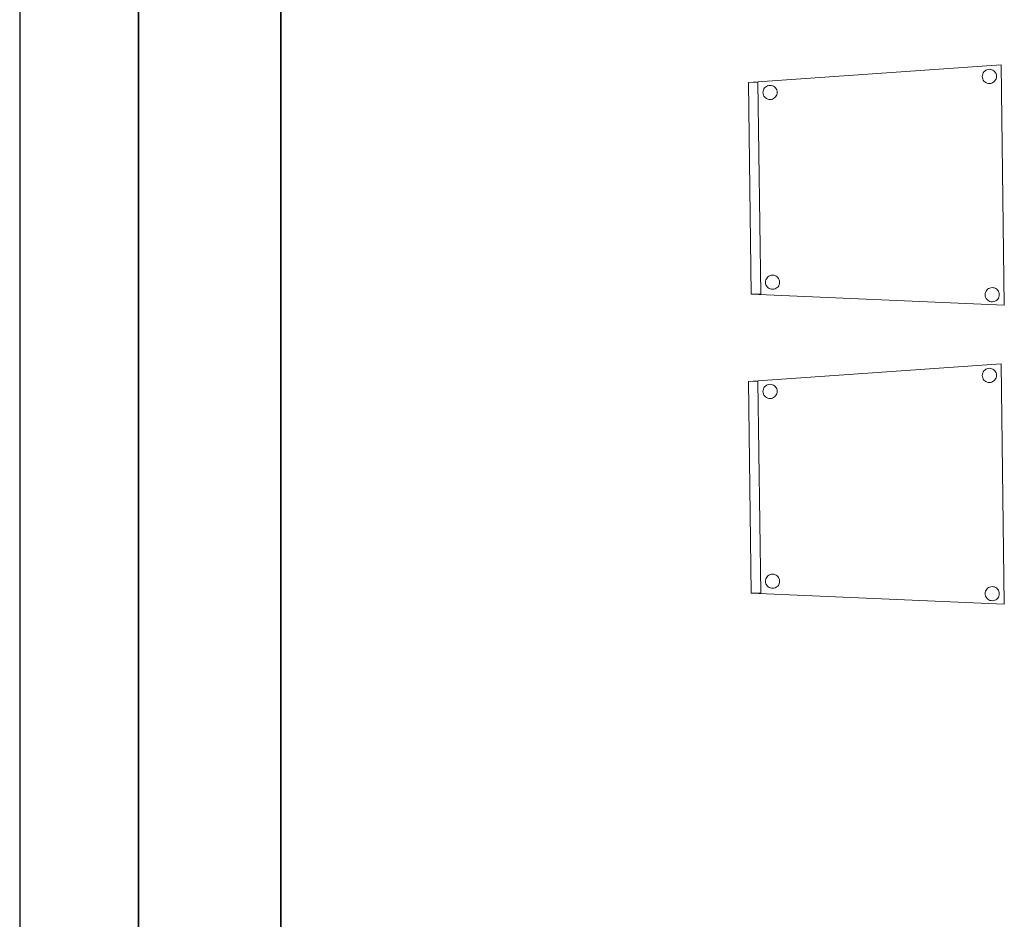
# Model space of a CAD drawing. Header units: metres. Extents: x 391.1 to 430.4, y 12.7 to 28.4.
# Tile 2 of 168: x 391.1 to 393.2, y 16.7 to 18.6. Entities that reach past the tile are written whole.
import ezdxf

# ---------------------------------------------------------------- set-up
doc = ezdxf.new("R2010")
doc.units = ezdxf.units.M
doc.layers.add('01_SUELOS', color=7, linetype='Continuous', lineweight=25, true_color=0x007f00)
for name, color, linetype, lineweight in [('02_MOBILIARIO', 7, 'Continuous', 18), ('A-DETL-____-MBND', 7, 'Continuous', 18), ('A-WALL-____-MCUT', 7, 'Continuous', 25), ('A-WALL-____-OTLN', 7, 'Continuous', 25)]:
    doc.layers.add(name, color=color, linetype=linetype, lineweight=lineweight)

# ---------------------------------------------------------------- blocks, each defined once
blk = doc.blocks.new('Family - Forjat PS-1-153576-02_PCI_P0')
at = {"layer": '01_SUELOS', "color": 9, "true_color": 0xaad4aa}
for p, q in [((0, 14.0532), (0, 0)), ((0, 0), (0, 14.0532))]:
    blk.add_line(p, q, dxfattribs=at)
blk = doc.blocks.new('Family - Mur PS-1-153626-02_PCI_P0')
at = {"layer": 'A-DETL-____-MBND', "color": 253, "true_color": 0xaaaaaa}
for p, q in [((15.5232, 0.25), (0, 0.25)), ((0, 0.25), (15.5232, 0.25)), ((0, 0), (15.5232, 0)), ((15.5232, 0), (0, 0)), ((0, 0), (15.5232, 0))]:
    blk.add_line(p, q, dxfattribs=at)
blk = doc.blocks.new('Family - Cadira confident_PB-155343-02_PCI_P0')
at = {"layer": '02_MOBILIARIO', "color": 253, "true_color": 0xaaaaaa}
for p, q in [((0, 0.4694), (0.5322, 0.5065)), ((0.5322, 0.5065), (0, 0.4694)), ((0.5322, 0.5065), (0.5389, 0)), ((0.5389, 0), (0.5322, 0.5065)), ((0.4925, 0.4817), (0.4926, 0.4843)), ((0.4926, 0.4843), (0.4925, 0.4817)), ((0.4927, 0.4791), (0.4925, 0.4817)), ((0.4925, 0.4817), (0.4927, 0.4791)), ((0.4926, 0.4843), (0.4933, 0.4868)), ((0.4933, 0.4868), (0.4926, 0.4843)), ((0.4934, 0.4766), (0.4927, 0.4791)), ((0.4927, 0.4791), (0.4934, 0.4766)), ((0.4933, 0.4868), (0.4944, 0.4892)), ((0.4944, 0.4892), (0.4933, 0.4868)), ((0.4944, 0.4892), (0.4958, 0.4914)), ((0.4958, 0.4914), (0.4944, 0.4892)), ((0.4958, 0.4914), (0.4976, 0.4932)), ((0.4976, 0.4932), (0.4958, 0.4914)), ((0.4976, 0.4932), (0.4998, 0.4948)), ((0.4998, 0.4948), (0.4976, 0.4932)), ((0.4998, 0.4948), (0.5021, 0.4959)), ((0.5021, 0.4959), (0.4998, 0.4948)), ((0.5021, 0.4959), (0.5046, 0.4966)), ((0.5046, 0.4966), (0.5021, 0.4959)), ((0.5046, 0.4966), (0.5072, 0.4969)), ((0.5072, 0.4969), (0.5046, 0.4966)), ((0.5072, 0.4969), (0.5098, 0.4967)), ((0.5098, 0.4967), (0.5072, 0.4969)), ((0.5098, 0.4967), (0.5123, 0.496)), ((0.5123, 0.496), (0.5098, 0.4967)), ((0.5123, 0.496), (0.5147, 0.4949)), ((0.5147, 0.4949), (0.5123, 0.496)), ((0.5147, 0.4949), (0.5168, 0.4935)), ((0.5168, 0.4935), (0.5147, 0.4949)), ((0.5168, 0.4935), (0.5187, 0.4917)), ((0.5187, 0.4917), (0.5168, 0.4935)), ((0.5187, 0.4917), (0.5202, 0.4896)), ((0.5202, 0.4896), (0.5187, 0.4917)), ((0.5202, 0.4896), (0.5214, 0.4872)), ((0.5214, 0.4872), (0.5202, 0.4896)), ((0.5214, 0.4872), (0.5221, 0.4847)), ((0.5221, 0.4847), (0.5214, 0.4872)), ((0.5221, 0.4795), (0.5215, 0.477)), ((0.5215, 0.477), (0.5221, 0.4795)), ((0.5221, 0.4847), (0.5223, 0.4821)), ((0.5223, 0.4821), (0.5221, 0.4847)), ((0.5223, 0.4821), (0.5221, 0.4795)), ((0.5221, 0.4795), (0.5223, 0.4821)), ((0, 0.4694), (0.02, 0.4697)), ((0.02, 0.4697), (0, 0.4694)), ((0.0059, 0.023), (0, 0.4694)), ((0, 0.4694), (0.0059, 0.023)), ((0.0059, 0.023), (0, 0.4694)), ((0, 0.4694), (0.0059, 0.023)), ((0.02, 0.4697), (0.0259, 0.0232)), ((0.0259, 0.0232), (0.02, 0.4697)), ((0.0324, 0.4555), (0.0338, 0.4576)), ((0.0338, 0.4576), (0.0324, 0.4555)), ((0.0338, 0.4576), (0.0356, 0.4595)), ((0.0356, 0.4595), (0.0338, 0.4576)), ((0.0356, 0.4595), (0.0377, 0.461)), ((0.0377, 0.461), (0.0356, 0.4595)), ((0.0377, 0.461), (0.0401, 0.4621)), ((0.0401, 0.4621), (0.0377, 0.461)), ((0.0401, 0.4621), (0.0426, 0.4628)), ((0.0426, 0.4628), (0.0401, 0.4621)), ((0.0426, 0.4628), (0.0452, 0.4631)), ((0.0452, 0.4631), (0.0426, 0.4628)), ((0.0452, 0.4631), (0.0478, 0.4629)), ((0.0478, 0.4629), (0.0452, 0.4631)), ((0.0478, 0.4629), (0.0503, 0.4623)), ((0.0503, 0.4623), (0.0478, 0.4629)), ((0.0503, 0.4623), (0.0527, 0.4612)), ((0.0527, 0.4612), (0.0503, 0.4623)), ((0.0527, 0.4612), (0.0548, 0.4597)), ((0.0548, 0.4597), (0.0527, 0.4612)), ((0.0548, 0.4597), (0.0567, 0.4579)), ((0.0567, 0.4579), (0.0548, 0.4597)), ((0.0567, 0.4579), (0.0582, 0.4558)), ((0.0582, 0.4558), (0.0567, 0.4579)), ((0.4946, 0.4743), (0.4934, 0.4766)), ((0.4934, 0.4766), (0.4946, 0.4743)), ((0.4961, 0.4722), (0.4946, 0.4743)), ((0.4946, 0.4743), (0.4961, 0.4722)), ((0.4979, 0.4703), (0.4961, 0.4722)), ((0.4961, 0.4722), (0.4979, 0.4703)), ((0.5001, 0.4689), (0.4979, 0.4703)), ((0.4979, 0.4703), (0.5001, 0.4689)), ((0.5025, 0.4678), (0.5001, 0.4689)), ((0.5001, 0.4689), (0.5025, 0.4678)), ((0.505, 0.4672), (0.5025, 0.4678)), ((0.5025, 0.4678), (0.505, 0.4672)), ((0.5076, 0.467), (0.505, 0.4672)), ((0.505, 0.4672), (0.5076, 0.467)), ((0.5102, 0.4672), (0.5076, 0.467)), ((0.5076, 0.467), (0.5102, 0.4672)), ((0.5127, 0.4679), (0.5102, 0.4672)), ((0.5102, 0.4672), (0.5127, 0.4679)), ((0.515, 0.4691), (0.5127, 0.4679)), ((0.5127, 0.4679), (0.515, 0.4691)), ((0.5171, 0.4706), (0.515, 0.4691)), ((0.515, 0.4691), (0.5171, 0.4706)), ((0.519, 0.4725), (0.5171, 0.4706)), ((0.5171, 0.4706), (0.519, 0.4725)), ((0.5204, 0.4746), (0.519, 0.4725)), ((0.519, 0.4725), (0.5204, 0.4746)), ((0.5215, 0.477), (0.5204, 0.4746)), ((0.5204, 0.4746), (0.5215, 0.477)), ((0.0305, 0.448), (0.0306, 0.4506)), ((0.0306, 0.4506), (0.0305, 0.448)), ((0.0307, 0.4454), (0.0305, 0.448)), ((0.0305, 0.448), (0.0307, 0.4454)), ((0.0306, 0.4506), (0.0313, 0.4531)), ((0.0313, 0.4531), (0.0306, 0.4506)), ((0.0314, 0.4429), (0.0307, 0.4454)), ((0.0307, 0.4454), (0.0314, 0.4429)), ((0.0313, 0.4531), (0.0324, 0.4555)), ((0.0324, 0.4555), (0.0313, 0.4531)), ((0.0326, 0.4405), (0.0314, 0.4429)), ((0.0314, 0.4429), (0.0326, 0.4405)), ((0.0341, 0.4384), (0.0326, 0.4405)), ((0.0326, 0.4405), (0.0341, 0.4384)), ((0.0359, 0.4366), (0.0341, 0.4384)), ((0.0341, 0.4384), (0.0359, 0.4366)), ((0.0381, 0.4351), (0.0359, 0.4366)), ((0.0359, 0.4366), (0.0381, 0.4351)), ((0.0551, 0.4369), (0.053, 0.4353)), ((0.053, 0.4353), (0.0551, 0.4369)), ((0.057, 0.4387), (0.0551, 0.4369)), ((0.0551, 0.4369), (0.057, 0.4387)), ((0.0584, 0.4409), (0.057, 0.4387)), ((0.057, 0.4387), (0.0584, 0.4409)), ((0.0582, 0.4558), (0.0594, 0.4535)), ((0.0594, 0.4535), (0.0582, 0.4558)), ((0.0595, 0.4432), (0.0584, 0.4409)), ((0.0584, 0.4409), (0.0595, 0.4432)), ((0.0594, 0.4535), (0.0601, 0.451)), ((0.0601, 0.451), (0.0594, 0.4535)), ((0.0601, 0.4458), (0.0595, 0.4432)), ((0.0595, 0.4432), (0.0601, 0.4458)), ((0.0601, 0.451), (0.0603, 0.4484)), ((0.0603, 0.4484), (0.0601, 0.451)), ((0.0603, 0.4484), (0.0601, 0.4458)), ((0.0601, 0.4458), (0.0603, 0.4484)), ((0.0405, 0.4341), (0.0381, 0.4351)), ((0.0381, 0.4351), (0.0405, 0.4341)), ((0.043, 0.4334), (0.0405, 0.4341)), ((0.0405, 0.4341), (0.043, 0.4334)), ((0.0456, 0.4332), (0.043, 0.4334)), ((0.043, 0.4334), (0.0456, 0.4332)), ((0.0482, 0.4335), (0.0456, 0.4332)), ((0.0456, 0.4332), (0.0482, 0.4335)), ((0.0507, 0.4342), (0.0482, 0.4335)), ((0.0482, 0.4335), (0.0507, 0.4342)), ((0.053, 0.4353), (0.0507, 0.4342)), ((0.0507, 0.4342), (0.053, 0.4353)), ((0.0454, 0.0622), (0.0479, 0.0629)), ((0.0479, 0.0629), (0.0454, 0.0622)), ((0.0479, 0.0629), (0.0505, 0.0631)), ((0.0505, 0.0631), (0.0479, 0.0629)), ((0.0505, 0.0631), (0.0531, 0.0629)), ((0.0531, 0.0629), (0.0505, 0.0631)), ((0.0531, 0.0629), (0.0556, 0.0623)), ((0.0556, 0.0623), (0.0531, 0.0629)), ((0.0556, 0.0623), (0.058, 0.0612)), ((0.058, 0.0612), (0.0556, 0.0623)), ((0.0357, 0.048), (0.0359, 0.0506)), ((0.0359, 0.0506), (0.0357, 0.048)), ((0.036, 0.0454), (0.0357, 0.048)), ((0.0357, 0.048), (0.036, 0.0454)), ((0.0359, 0.0506), (0.0366, 0.0531)), ((0.0366, 0.0531), (0.0359, 0.0506)), ((0.0367, 0.0429), (0.036, 0.0454)), ((0.036, 0.0454), (0.0367, 0.0429)), ((0.0366, 0.0531), (0.0376, 0.0555)), ((0.0376, 0.0555), (0.0366, 0.0531)), ((0.0378, 0.0406), (0.0367, 0.0429)), ((0.0367, 0.0429), (0.0378, 0.0406)), ((0.0376, 0.0555), (0.0391, 0.0577)), ((0.0391, 0.0577), (0.0376, 0.0555)), ((0.0391, 0.0577), (0.0409, 0.0595)), ((0.0409, 0.0595), (0.0391, 0.0577)), ((0.0409, 0.0595), (0.043, 0.061)), ((0.043, 0.061), (0.0409, 0.0595)), ((0.043, 0.061), (0.0454, 0.0622)), ((0.0454, 0.0622), (0.043, 0.061)), ((0.058, 0.0612), (0.0601, 0.0598)), ((0.0601, 0.0598), (0.058, 0.0612)), ((0.0601, 0.0598), (0.062, 0.058)), ((0.062, 0.058), (0.0601, 0.0598)), ((0.062, 0.058), (0.0635, 0.0558)), ((0.0635, 0.0558), (0.062, 0.058)), ((0.0635, 0.0558), (0.0646, 0.0535)), ((0.0646, 0.0535), (0.0635, 0.0558)), ((0.0648, 0.0433), (0.0637, 0.0409)), ((0.0637, 0.0409), (0.0648, 0.0433)), ((0.0646, 0.0535), (0.0654, 0.051)), ((0.0654, 0.051), (0.0646, 0.0535)), ((0.0654, 0.0458), (0.0648, 0.0433)), ((0.0648, 0.0433), (0.0654, 0.0458)), ((0.0654, 0.051), (0.0656, 0.0484)), ((0.0656, 0.0484), (0.0654, 0.051)), ((0.0656, 0.0484), (0.0654, 0.0458)), ((0.0654, 0.0458), (0.0656, 0.0484)), ((0.0259, 0.0232), (0.0059, 0.023)), ((0.0059, 0.023), (0.0259, 0.0232)), ((0.5389, 0), (0.0059, 0.023)), ((0.0059, 0.023), (0.5389, 0)), ((0.0394, 0.0384), (0.0378, 0.0406)), ((0.0378, 0.0406), (0.0394, 0.0384)), ((0.0412, 0.0366), (0.0394, 0.0384)), ((0.0394, 0.0384), (0.0412, 0.0366)), ((0.0434, 0.0352), (0.0412, 0.0366)), ((0.0412, 0.0366), (0.0434, 0.0352)), ((0.0458, 0.0341), (0.0434, 0.0352)), ((0.0434, 0.0352), (0.0458, 0.0341)), ((0.0483, 0.0335), (0.0458, 0.0341)), ((0.0458, 0.0341), (0.0483, 0.0335)), ((0.0509, 0.0333), (0.0483, 0.0335)), ((0.0483, 0.0335), (0.0509, 0.0333)), ((0.0535, 0.0335), (0.0509, 0.0333)), ((0.0509, 0.0333), (0.0535, 0.0335)), ((0.056, 0.0342), (0.0535, 0.0335)), ((0.0535, 0.0335), (0.056, 0.0342)), ((0.0583, 0.0354), (0.056, 0.0342)), ((0.056, 0.0342), (0.0583, 0.0354)), ((0.0604, 0.0369), (0.0583, 0.0354)), ((0.0583, 0.0354), (0.0604, 0.0369)), ((0.0622, 0.0388), (0.0604, 0.0369)), ((0.0604, 0.0369), (0.0622, 0.0388)), ((0.0637, 0.0409), (0.0622, 0.0388)), ((0.0622, 0.0388), (0.0637, 0.0409)), ((0.4985, 0.0218), (0.4987, 0.0244)), ((0.4987, 0.0244), (0.4985, 0.0218)), ((0.4988, 0.0192), (0.4985, 0.0218)), ((0.4985, 0.0218), (0.4988, 0.0192)), ((0.4987, 0.0244), (0.4994, 0.0269)), ((0.4994, 0.0269), (0.4987, 0.0244)), ((0.4994, 0.0269), (0.5004, 0.0293)), ((0.5004, 0.0293), (0.4994, 0.0269)), ((0.5004, 0.0293), (0.5019, 0.0314)), ((0.5019, 0.0314), (0.5004, 0.0293)), ((0.5019, 0.0314), (0.5037, 0.0333)), ((0.5037, 0.0333), (0.5019, 0.0314)), ((0.5037, 0.0333), (0.5058, 0.0348)), ((0.5058, 0.0348), (0.5037, 0.0333)), ((0.5058, 0.0348), (0.5082, 0.0359)), ((0.5082, 0.0359), (0.5058, 0.0348)), ((0.5082, 0.0359), (0.5107, 0.0366)), ((0.5107, 0.0366), (0.5082, 0.0359)), ((0.5107, 0.0366), (0.5133, 0.0369)), ((0.5133, 0.0369), (0.5107, 0.0366)), ((0.5133, 0.0369), (0.5159, 0.0367)), ((0.5159, 0.0367), (0.5133, 0.0369)), ((0.5159, 0.0367), (0.5184, 0.0361)), ((0.5184, 0.0361), (0.5159, 0.0367)), ((0.5184, 0.0361), (0.5208, 0.035)), ((0.5208, 0.035), (0.5184, 0.0361)), ((0.5208, 0.035), (0.5229, 0.0335)), ((0.5229, 0.0335), (0.5208, 0.035)), ((0.5229, 0.0335), (0.5248, 0.0317)), ((0.5248, 0.0317), (0.5229, 0.0335)), ((0.5248, 0.0317), (0.5263, 0.0296)), ((0.5263, 0.0296), (0.5248, 0.0317)), ((0.5263, 0.0296), (0.5274, 0.0272)), ((0.5274, 0.0272), (0.5263, 0.0296)), ((0.5274, 0.0272), (0.5281, 0.0247)), ((0.5281, 0.0247), (0.5274, 0.0272)), ((0.5281, 0.0247), (0.5284, 0.0222)), ((0.5284, 0.0222), (0.5281, 0.0247)), ((0.5284, 0.0222), (0.5282, 0.0196)), ((0.5282, 0.0196), (0.5284, 0.0222)), ((0.4995, 0.0167), (0.4988, 0.0192)), ((0.4988, 0.0192), (0.4995, 0.0167)), ((0.5006, 0.0143), (0.4995, 0.0167)), ((0.4995, 0.0167), (0.5006, 0.0143)), ((0.5022, 0.0122), (0.5006, 0.0143)), ((0.5006, 0.0143), (0.5022, 0.0122)), ((0.504, 0.0104), (0.5022, 0.0122)), ((0.5022, 0.0122), (0.504, 0.0104)), ((0.5062, 0.0089), (0.504, 0.0104)), ((0.504, 0.0104), (0.5062, 0.0089)), ((0.5085, 0.0079), (0.5062, 0.0089)), ((0.5062, 0.0089), (0.5085, 0.0079)), ((0.5111, 0.0072), (0.5085, 0.0079)), ((0.5085, 0.0079), (0.5111, 0.0072)), ((0.5137, 0.007), (0.5111, 0.0072)), ((0.5111, 0.0072), (0.5137, 0.007)), ((0.5163, 0.0073), (0.5137, 0.007)), ((0.5137, 0.007), (0.5163, 0.0073)), ((0.5188, 0.008), (0.5163, 0.0073)), ((0.5163, 0.0073), (0.5188, 0.008)), ((0.5211, 0.0091), (0.5188, 0.008)), ((0.5188, 0.008), (0.5211, 0.0091)), ((0.5232, 0.0106), (0.5211, 0.0091)), ((0.5211, 0.0091), (0.5232, 0.0106)), ((0.525, 0.0125), (0.5232, 0.0106)), ((0.5232, 0.0106), (0.525, 0.0125)), ((0.5265, 0.0147), (0.525, 0.0125)), ((0.525, 0.0125), (0.5265, 0.0147)), ((0.5276, 0.017), (0.5265, 0.0147)), ((0.5265, 0.0147), (0.5276, 0.017)), ((0.5282, 0.0196), (0.5276, 0.017)), ((0.5276, 0.017), (0.5282, 0.0196))]:
    blk.add_line(p, q, dxfattribs=at)
blk = doc.blocks.new('Family - Mur PB-155438-02_PCI_P0')
at = {"layer": 'A-WALL-____-MCUT', "color": 253, "true_color": 0xaaaaaa}
for p, q in [((15.5202, 0.55), (0, 0.55)), ((0, 0), (15.5202, 0))]:
    blk.add_line(p, q, dxfattribs=at)
at = {"layer": 'A-WALL-____-OTLN', "color": 253, "true_color": 0xaaaaaa}
for p, q in [((15.5202, 0.55), (0, 0.55)), ((0, 0), (15.5202, 0))]:
    blk.add_line(p, q, dxfattribs=at)
at = {"layer": 'A-WALL-____-OTLN', "color": 253, "lineweight": 18, "true_color": 0xaaaaaa}
blk.add_line((0, 0), (15.5202, 0), dxfattribs=at)
blk = doc.blocks.new('Family - LONDR55-XX_ZZ-ARQ-CAA-M3D-Londres55-155505-02_PCI_P0')
at = {"layer": '01_SUELOS', "color": 9, "true_color": 0xaad4aa}
for p, q in [((0, 12.9), (0, 0)), ((0, 0), (0, 12.9))]:
    blk.add_line(p, q, dxfattribs=at)
blk = doc.blocks.new('Family - Cadira confident_PB-155507-02_PCI_P0')
at = {"layer": '02_MOBILIARIO', "color": 253, "true_color": 0xaaaaaa}
for p, q in [((0, 0.4694), (0.5322, 0.5065)), ((0.5322, 0.5065), (0, 0.4694)), ((0.5322, 0.5065), (0.5389, 0)), ((0.5389, 0), (0.5322, 0.5065)), ((0.4925, 0.4817), (0.4926, 0.4843)), ((0.4926, 0.4843), (0.4925, 0.4817)), ((0.4927, 0.4791), (0.4925, 0.4817)), ((0.4925, 0.4817), (0.4927, 0.4791)), ((0.4926, 0.4843), (0.4933, 0.4868)), ((0.4933, 0.4868), (0.4926, 0.4843)), ((0.4934, 0.4766), (0.4927, 0.4791)), ((0.4927, 0.4791), (0.4934, 0.4766)), ((0.4933, 0.4868), (0.4944, 0.4892)), ((0.4944, 0.4892), (0.4933, 0.4868)), ((0.4944, 0.4892), (0.4958, 0.4914)), ((0.4958, 0.4914), (0.4944, 0.4892)), ((0.4958, 0.4914), (0.4976, 0.4932)), ((0.4976, 0.4932), (0.4958, 0.4914)), ((0.4976, 0.4932), (0.4998, 0.4948)), ((0.4998, 0.4948), (0.4976, 0.4932)), ((0.4998, 0.4948), (0.5021, 0.4959)), ((0.5021, 0.4959), (0.4998, 0.4948)), ((0.5021, 0.4959), (0.5046, 0.4966)), ((0.5046, 0.4966), (0.5021, 0.4959)), ((0.5046, 0.4966), (0.5072, 0.4969)), ((0.5072, 0.4969), (0.5046, 0.4966)), ((0.5072, 0.4969), (0.5098, 0.4967)), ((0.5098, 0.4967), (0.5072, 0.4969)), ((0.5098, 0.4967), (0.5123, 0.496)), ((0.5123, 0.496), (0.5098, 0.4967)), ((0.5123, 0.496), (0.5147, 0.4949)), ((0.5147, 0.4949), (0.5123, 0.496)), ((0.5147, 0.4949), (0.5168, 0.4935)), ((0.5168, 0.4935), (0.5147, 0.4949)), ((0.5168, 0.4935), (0.5187, 0.4917)), ((0.5187, 0.4917), (0.5168, 0.4935)), ((0.5187, 0.4917), (0.5202, 0.4896)), ((0.5202, 0.4896), (0.5187, 0.4917)), ((0.5202, 0.4896), (0.5214, 0.4872)), ((0.5214, 0.4872), (0.5202, 0.4896)), ((0.5214, 0.4872), (0.5221, 0.4847)), ((0.5221, 0.4847), (0.5214, 0.4872)), ((0.5221, 0.4795), (0.5215, 0.477)), ((0.5215, 0.477), (0.5221, 0.4795)), ((0.5221, 0.4847), (0.5223, 0.4821)), ((0.5223, 0.4821), (0.5221, 0.4847)), ((0.5223, 0.4821), (0.5221, 0.4795)), ((0.5221, 0.4795), (0.5223, 0.4821)), ((0, 0.4694), (0.02, 0.4697)), ((0.02, 0.4697), (0, 0.4694)), ((0.0059, 0.023), (0, 0.4694)), ((0, 0.4694), (0.0059, 0.023)), ((0.0059, 0.023), (0, 0.4694)), ((0, 0.4694), (0.0059, 0.023)), ((0.02, 0.4697), (0.0259, 0.0232)), ((0.0259, 0.0232), (0.02, 0.4697)), ((0.0324, 0.4555), (0.0338, 0.4576)), ((0.0338, 0.4576), (0.0324, 0.4555)), ((0.0338, 0.4576), (0.0356, 0.4595)), ((0.0356, 0.4595), (0.0338, 0.4576)), ((0.0356, 0.4595), (0.0377, 0.461)), ((0.0377, 0.461), (0.0356, 0.4595)), ((0.0377, 0.461), (0.0401, 0.4621)), ((0.0401, 0.4621), (0.0377, 0.461)), ((0.0401, 0.4621), (0.0426, 0.4628)), ((0.0426, 0.4628), (0.0401, 0.4621)), ((0.0426, 0.4628), (0.0452, 0.4631)), ((0.0452, 0.4631), (0.0426, 0.4628)), ((0.0452, 0.4631), (0.0478, 0.4629)), ((0.0478, 0.4629), (0.0452, 0.4631)), ((0.0478, 0.4629), (0.0503, 0.4623)), ((0.0503, 0.4623), (0.0478, 0.4629)), ((0.0503, 0.4623), (0.0527, 0.4612)), ((0.0527, 0.4612), (0.0503, 0.4623)), ((0.0527, 0.4612), (0.0548, 0.4597)), ((0.0548, 0.4597), (0.0527, 0.4612)), ((0.0548, 0.4597), (0.0567, 0.4579)), ((0.0567, 0.4579), (0.0548, 0.4597)), ((0.0567, 0.4579), (0.0582, 0.4558)), ((0.0582, 0.4558), (0.0567, 0.4579)), ((0.4946, 0.4743), (0.4934, 0.4766)), ((0.4934, 0.4766), (0.4946, 0.4743)), ((0.4961, 0.4722), (0.4946, 0.4743)), ((0.4946, 0.4743), (0.4961, 0.4722)), ((0.4979, 0.4703), (0.4961, 0.4722)), ((0.4961, 0.4722), (0.4979, 0.4703)), ((0.5001, 0.4689), (0.4979, 0.4703)), ((0.4979, 0.4703), (0.5001, 0.4689)), ((0.5025, 0.4678), (0.5001, 0.4689)), ((0.5001, 0.4689), (0.5025, 0.4678)), ((0.505, 0.4672), (0.5025, 0.4678)), ((0.5025, 0.4678), (0.505, 0.4672)), ((0.5076, 0.467), (0.505, 0.4672)), ((0.505, 0.4672), (0.5076, 0.467)), ((0.5102, 0.4672), (0.5076, 0.467)), ((0.5076, 0.467), (0.5102, 0.4672)), ((0.5127, 0.4679), (0.5102, 0.4672)), ((0.5102, 0.4672), (0.5127, 0.4679)), ((0.515, 0.4691), (0.5127, 0.4679)), ((0.5127, 0.4679), (0.515, 0.4691)), ((0.5171, 0.4706), (0.515, 0.4691)), ((0.515, 0.4691), (0.5171, 0.4706)), ((0.519, 0.4725), (0.5171, 0.4706)), ((0.5171, 0.4706), (0.519, 0.4725)), ((0.5204, 0.4746), (0.519, 0.4725)), ((0.519, 0.4725), (0.5204, 0.4746)), ((0.5215, 0.477), (0.5204, 0.4746)), ((0.5204, 0.4746), (0.5215, 0.477)), ((0.0305, 0.448), (0.0306, 0.4506)), ((0.0306, 0.4506), (0.0305, 0.448)), ((0.0307, 0.4454), (0.0305, 0.448)), ((0.0305, 0.448), (0.0307, 0.4454)), ((0.0306, 0.4506), (0.0313, 0.4531)), ((0.0313, 0.4531), (0.0306, 0.4506)), ((0.0314, 0.4429), (0.0307, 0.4454)), ((0.0307, 0.4454), (0.0314, 0.4429)), ((0.0313, 0.4531), (0.0324, 0.4555)), ((0.0324, 0.4555), (0.0313, 0.4531)), ((0.0326, 0.4405), (0.0314, 0.4429)), ((0.0314, 0.4429), (0.0326, 0.4405)), ((0.0341, 0.4384), (0.0326, 0.4405)), ((0.0326, 0.4405), (0.0341, 0.4384)), ((0.0359, 0.4366), (0.0341, 0.4384)), ((0.0341, 0.4384), (0.0359, 0.4366)), ((0.0381, 0.4351), (0.0359, 0.4366)), ((0.0359, 0.4366), (0.0381, 0.4351)), ((0.0551, 0.4369), (0.053, 0.4353)), ((0.053, 0.4353), (0.0551, 0.4369)), ((0.057, 0.4387), (0.0551, 0.4369)), ((0.0551, 0.4369), (0.057, 0.4387)), ((0.0584, 0.4409), (0.057, 0.4387)), ((0.057, 0.4387), (0.0584, 0.4409)), ((0.0582, 0.4558), (0.0594, 0.4535)), ((0.0594, 0.4535), (0.0582, 0.4558)), ((0.0595, 0.4432), (0.0584, 0.4409)), ((0.0584, 0.4409), (0.0595, 0.4432)), ((0.0594, 0.4535), (0.0601, 0.451)), ((0.0601, 0.451), (0.0594, 0.4535)), ((0.0601, 0.4458), (0.0595, 0.4432)), ((0.0595, 0.4432), (0.0601, 0.4458)), ((0.0601, 0.451), (0.0603, 0.4484)), ((0.0603, 0.4484), (0.0601, 0.451)), ((0.0603, 0.4484), (0.0601, 0.4458)), ((0.0601, 0.4458), (0.0603, 0.4484)), ((0.0405, 0.4341), (0.0381, 0.4351)), ((0.0381, 0.4351), (0.0405, 0.4341)), ((0.043, 0.4334), (0.0405, 0.4341)), ((0.0405, 0.4341), (0.043, 0.4334)), ((0.0456, 0.4332), (0.043, 0.4334)), ((0.043, 0.4334), (0.0456, 0.4332)), ((0.0482, 0.4335), (0.0456, 0.4332)), ((0.0456, 0.4332), (0.0482, 0.4335)), ((0.0507, 0.4342), (0.0482, 0.4335)), ((0.0482, 0.4335), (0.0507, 0.4342)), ((0.053, 0.4353), (0.0507, 0.4342)), ((0.0507, 0.4342), (0.053, 0.4353)), ((0.0454, 0.0622), (0.0479, 0.0629)), ((0.0479, 0.0629), (0.0454, 0.0622)), ((0.0479, 0.0629), (0.0505, 0.0631)), ((0.0505, 0.0631), (0.0479, 0.0629)), ((0.0505, 0.0631), (0.0531, 0.0629)), ((0.0531, 0.0629), (0.0505, 0.0631)), ((0.0531, 0.0629), (0.0556, 0.0623)), ((0.0556, 0.0623), (0.0531, 0.0629)), ((0.0556, 0.0623), (0.058, 0.0612)), ((0.058, 0.0612), (0.0556, 0.0623)), ((0.0357, 0.048), (0.0359, 0.0506)), ((0.0359, 0.0506), (0.0357, 0.048)), ((0.036, 0.0454), (0.0357, 0.048)), ((0.0357, 0.048), (0.036, 0.0454)), ((0.0359, 0.0506), (0.0366, 0.0531)), ((0.0366, 0.0531), (0.0359, 0.0506)), ((0.0367, 0.0429), (0.036, 0.0454)), ((0.036, 0.0454), (0.0367, 0.0429)), ((0.0366, 0.0531), (0.0376, 0.0555)), ((0.0376, 0.0555), (0.0366, 0.0531)), ((0.0378, 0.0406), (0.0367, 0.0429)), ((0.0367, 0.0429), (0.0378, 0.0406)), ((0.0376, 0.0555), (0.0391, 0.0577)), ((0.0391, 0.0577), (0.0376, 0.0555)), ((0.0391, 0.0577), (0.0409, 0.0595)), ((0.0409, 0.0595), (0.0391, 0.0577)), ((0.0409, 0.0595), (0.043, 0.061)), ((0.043, 0.061), (0.0409, 0.0595)), ((0.043, 0.061), (0.0454, 0.0622)), ((0.0454, 0.0622), (0.043, 0.061)), ((0.058, 0.0612), (0.0601, 0.0598)), ((0.0601, 0.0598), (0.058, 0.0612)), ((0.0601, 0.0598), (0.062, 0.058)), ((0.062, 0.058), (0.0601, 0.0598)), ((0.062, 0.058), (0.0635, 0.0558)), ((0.0635, 0.0558), (0.062, 0.058)), ((0.0635, 0.0558), (0.0646, 0.0535)), ((0.0646, 0.0535), (0.0635, 0.0558)), ((0.0648, 0.0433), (0.0637, 0.0409)), ((0.0637, 0.0409), (0.0648, 0.0433)), ((0.0646, 0.0535), (0.0654, 0.051)), ((0.0654, 0.051), (0.0646, 0.0535)), ((0.0654, 0.0458), (0.0648, 0.0433)), ((0.0648, 0.0433), (0.0654, 0.0458)), ((0.0654, 0.051), (0.0656, 0.0484)), ((0.0656, 0.0484), (0.0654, 0.051)), ((0.0656, 0.0484), (0.0654, 0.0458)), ((0.0654, 0.0458), (0.0656, 0.0484)), ((0.0259, 0.0232), (0.0059, 0.023)), ((0.0059, 0.023), (0.0259, 0.0232)), ((0.5389, 0), (0.0059, 0.023)), ((0.0059, 0.023), (0.5389, 0)), ((0.0394, 0.0384), (0.0378, 0.0406)), ((0.0378, 0.0406), (0.0394, 0.0384)), ((0.0412, 0.0366), (0.0394, 0.0384)), ((0.0394, 0.0384), (0.0412, 0.0366)), ((0.0434, 0.0352), (0.0412, 0.0366)), ((0.0412, 0.0366), (0.0434, 0.0352)), ((0.0458, 0.0341), (0.0434, 0.0352)), ((0.0434, 0.0352), (0.0458, 0.0341)), ((0.0483, 0.0335), (0.0458, 0.0341)), ((0.0458, 0.0341), (0.0483, 0.0335)), ((0.0509, 0.0333), (0.0483, 0.0335)), ((0.0483, 0.0335), (0.0509, 0.0333)), ((0.0535, 0.0335), (0.0509, 0.0333)), ((0.0509, 0.0333), (0.0535, 0.0335)), ((0.056, 0.0342), (0.0535, 0.0335)), ((0.0535, 0.0335), (0.056, 0.0342)), ((0.0583, 0.0354), (0.056, 0.0342)), ((0.056, 0.0342), (0.0583, 0.0354)), ((0.0604, 0.0369), (0.0583, 0.0354)), ((0.0583, 0.0354), (0.0604, 0.0369)), ((0.0622, 0.0388), (0.0604, 0.0369)), ((0.0604, 0.0369), (0.0622, 0.0388)), ((0.0637, 0.0409), (0.0622, 0.0388)), ((0.0622, 0.0388), (0.0637, 0.0409)), ((0.4985, 0.0218), (0.4987, 0.0244)), ((0.4987, 0.0244), (0.4985, 0.0218)), ((0.4988, 0.0192), (0.4985, 0.0218)), ((0.4985, 0.0218), (0.4988, 0.0192)), ((0.4987, 0.0244), (0.4994, 0.0269)), ((0.4994, 0.0269), (0.4987, 0.0244)), ((0.4994, 0.0269), (0.5004, 0.0293)), ((0.5004, 0.0293), (0.4994, 0.0269)), ((0.5004, 0.0293), (0.5019, 0.0314)), ((0.5019, 0.0314), (0.5004, 0.0293)), ((0.5019, 0.0314), (0.5037, 0.0333)), ((0.5037, 0.0333), (0.5019, 0.0314)), ((0.5037, 0.0333), (0.5058, 0.0348)), ((0.5058, 0.0348), (0.5037, 0.0333)), ((0.5058, 0.0348), (0.5082, 0.0359)), ((0.5082, 0.0359), (0.5058, 0.0348)), ((0.5082, 0.0359), (0.5107, 0.0366)), ((0.5107, 0.0366), (0.5082, 0.0359)), ((0.5107, 0.0366), (0.5133, 0.0369)), ((0.5133, 0.0369), (0.5107, 0.0366)), ((0.5133, 0.0369), (0.5159, 0.0367)), ((0.5159, 0.0367), (0.5133, 0.0369)), ((0.5159, 0.0367), (0.5184, 0.0361)), ((0.5184, 0.0361), (0.5159, 0.0367)), ((0.5184, 0.0361), (0.5208, 0.035)), ((0.5208, 0.035), (0.5184, 0.0361)), ((0.5208, 0.035), (0.5229, 0.0335)), ((0.5229, 0.0335), (0.5208, 0.035)), ((0.5229, 0.0335), (0.5248, 0.0317)), ((0.5248, 0.0317), (0.5229, 0.0335)), ((0.5248, 0.0317), (0.5263, 0.0296)), ((0.5263, 0.0296), (0.5248, 0.0317)), ((0.5263, 0.0296), (0.5274, 0.0272)), ((0.5274, 0.0272), (0.5263, 0.0296)), ((0.5274, 0.0272), (0.5281, 0.0247)), ((0.5281, 0.0247), (0.5274, 0.0272)), ((0.5281, 0.0247), (0.5284, 0.0222)), ((0.5284, 0.0222), (0.5281, 0.0247)), ((0.5284, 0.0222), (0.5282, 0.0196)), ((0.5282, 0.0196), (0.5284, 0.0222)), ((0.4995, 0.0167), (0.4988, 0.0192)), ((0.4988, 0.0192), (0.4995, 0.0167)), ((0.5006, 0.0143), (0.4995, 0.0167)), ((0.4995, 0.0167), (0.5006, 0.0143)), ((0.5022, 0.0122), (0.5006, 0.0143)), ((0.5006, 0.0143), (0.5022, 0.0122)), ((0.504, 0.0104), (0.5022, 0.0122)), ((0.5022, 0.0122), (0.504, 0.0104)), ((0.5062, 0.0089), (0.504, 0.0104)), ((0.504, 0.0104), (0.5062, 0.0089)), ((0.5085, 0.0079), (0.5062, 0.0089)), ((0.5062, 0.0089), (0.5085, 0.0079)), ((0.5111, 0.0072), (0.5085, 0.0079)), ((0.5085, 0.0079), (0.5111, 0.0072)), ((0.5137, 0.007), (0.5111, 0.0072)), ((0.5111, 0.0072), (0.5137, 0.007)), ((0.5163, 0.0073), (0.5137, 0.007)), ((0.5137, 0.007), (0.5163, 0.0073)), ((0.5188, 0.008), (0.5163, 0.0073)), ((0.5163, 0.0073), (0.5188, 0.008)), ((0.5211, 0.0091), (0.5188, 0.008)), ((0.5188, 0.008), (0.5211, 0.0091)), ((0.5232, 0.0106), (0.5211, 0.0091)), ((0.5211, 0.0091), (0.5232, 0.0106)), ((0.525, 0.0125), (0.5232, 0.0106)), ((0.5232, 0.0106), (0.525, 0.0125)), ((0.5265, 0.0147), (0.525, 0.0125)), ((0.525, 0.0125), (0.5265, 0.0147)), ((0.5276, 0.017), (0.5265, 0.0147)), ((0.5265, 0.0147), (0.5276, 0.017)), ((0.5282, 0.0196), (0.5276, 0.017)), ((0.5276, 0.017), (0.5282, 0.0196))]:
    blk.add_line(p, q, dxfattribs=at)
blk = doc.blocks.new('LONDR55-XX_ZZ-ARQ-CAA-M3D-Londres55_ifc-1-02_PCI_P0')
at = {"layer": '01_SUELOS', "color": 253, "lineweight": 18, "true_color": 0xaaaaaa}
for name, p in [('Family - Forjat PS-1-153576-02_PCI_P0', (391.3997, 14.1806)), ('Family - LONDR55-XX_ZZ-ARQ-CAA-M3D-Londres55-155505-02_PCI_P0', (391.6997, 14.0508))]:
    blk.add_blockref(name, p, dxfattribs=at)
at = {"layer": '02_MOBILIARIO', "color": 253, "lineweight": 18, "true_color": 0xaaaaaa}
for name, p in [('Family - Cadira confident_PB-155343-02_PCI_P0', (392.685, 18.0128)), ('Family - Cadira confident_PB-155507-02_PCI_P0', (392.685, 17.3828))]:
    blk.add_blockref(name, p, dxfattribs=at)
at = {"layer": 'A-WALL-____-OTLN', "color": 253, "lineweight": 18, "true_color": 0xaaaaaa, "rotation": 270}
for name, p in [('Family - Mur PS-1-153626-02_PCI_P0', (391.1497, 28.3639)), ('Family - Mur PB-155438-02_PCI_P0', (391.1497, 28.3608))]:
    blk.add_blockref(name, p, dxfattribs=at)

msp = doc.modelspace()

# ---------------------------------------------------------------- block references
at = {"lineweight": 5}
msp.add_blockref('LONDR55-XX_ZZ-ARQ-CAA-M3D-Londres55_ifc-1-02_PCI_P0', (0, 0), dxfattribs=at)

doc.saveas('drawing.dxf')
